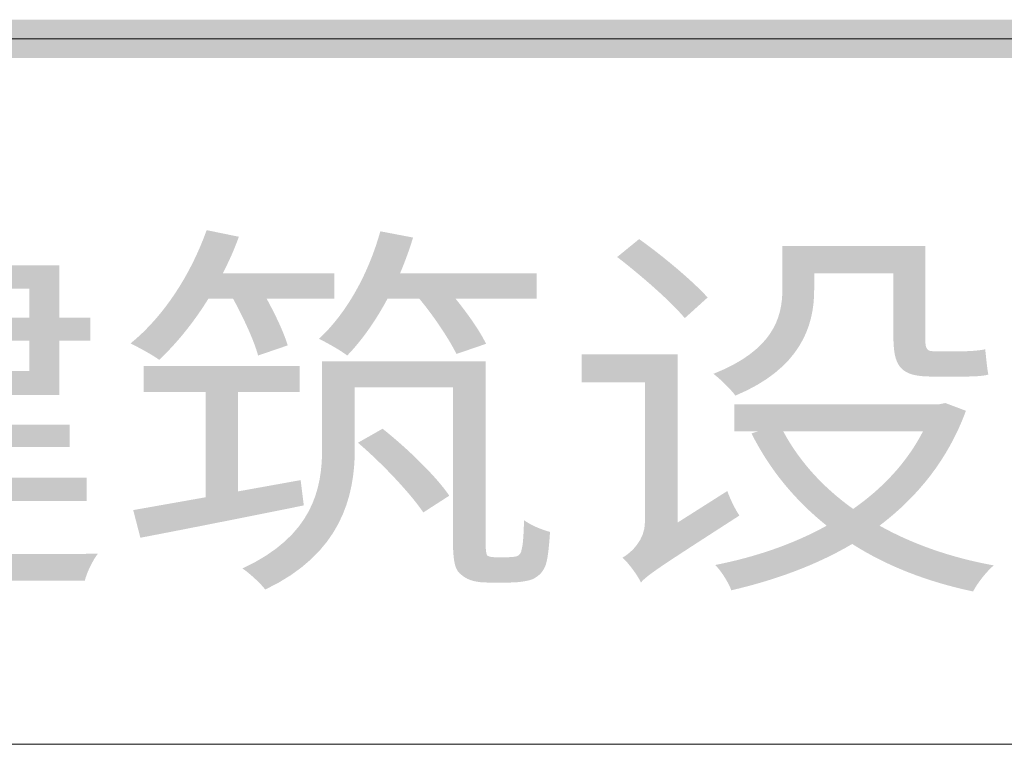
# Model space of a CAD drawing. Extents: x 566443 to 590371, y 3845226 to 3876576.
# Tile 97 of 221: x 586713 to 586726, y 3853891 to 3853900. Entities that reach past the tile are written whole.
import ezdxf

# ---------------------------------------------------------------- set-up
doc = ezdxf.new("R2010")
doc.units = 0
doc.layers.get('0').update_dxf_attribs({"linetype": 'CONTINUOUS', "lineweight": 13})
doc.layers.add('C00-00-00', color=7, linetype='CONTINUOUS')
doc.styles.add('图框', font='simfang.ttf', dxfattribs={"width": 0.8})

msp = doc.modelspace()

# ---------------------------------------------------------------- hatches: boundary and pattern name
at = {"layer": 'C00-00-00'}
h = msp.add_hatch(color=256, dxfattribs=at)
h.dxf.hatch_style = 2
h.paths.add_polyline_path([(586759.645, 3853900.435), (586670.618, 3853899.927), (586670.11, 3853900.435)])
h = msp.add_hatch(color=256, dxfattribs=at)
h.dxf.hatch_style = 2
h.paths.add_polyline_path([(586759.645, 3853899.927), (586759.645, 3853900.435), (586670.618, 3853899.927)])

# ---------------------------------------------------------------- linework, layer by layer
at = {"layer": 'C00-00-00', "lineweight": 15}
for points in [[(586670.364, 3853900.181), (586670.364, 3853900.181), (586759.645, 3853900.181), (586759.645, 3853900.181)], [(586670.364, 3853890.826), (586670.364, 3853890.826), (586759.645, 3853890.826), (586759.645, 3853890.826)]]:
    msp.add_open_spline(points, degree=3, dxfattribs=at)

# ---------------------------------------------------------------- texts
at = {"style": '图框', "width": 1.15}
msp.add_text('徐州市水利建筑设计研究院', height=3.78571, dxfattribs=at).set_placement((586678.796, 3853893.281))

doc.saveas('drawing.dxf')
